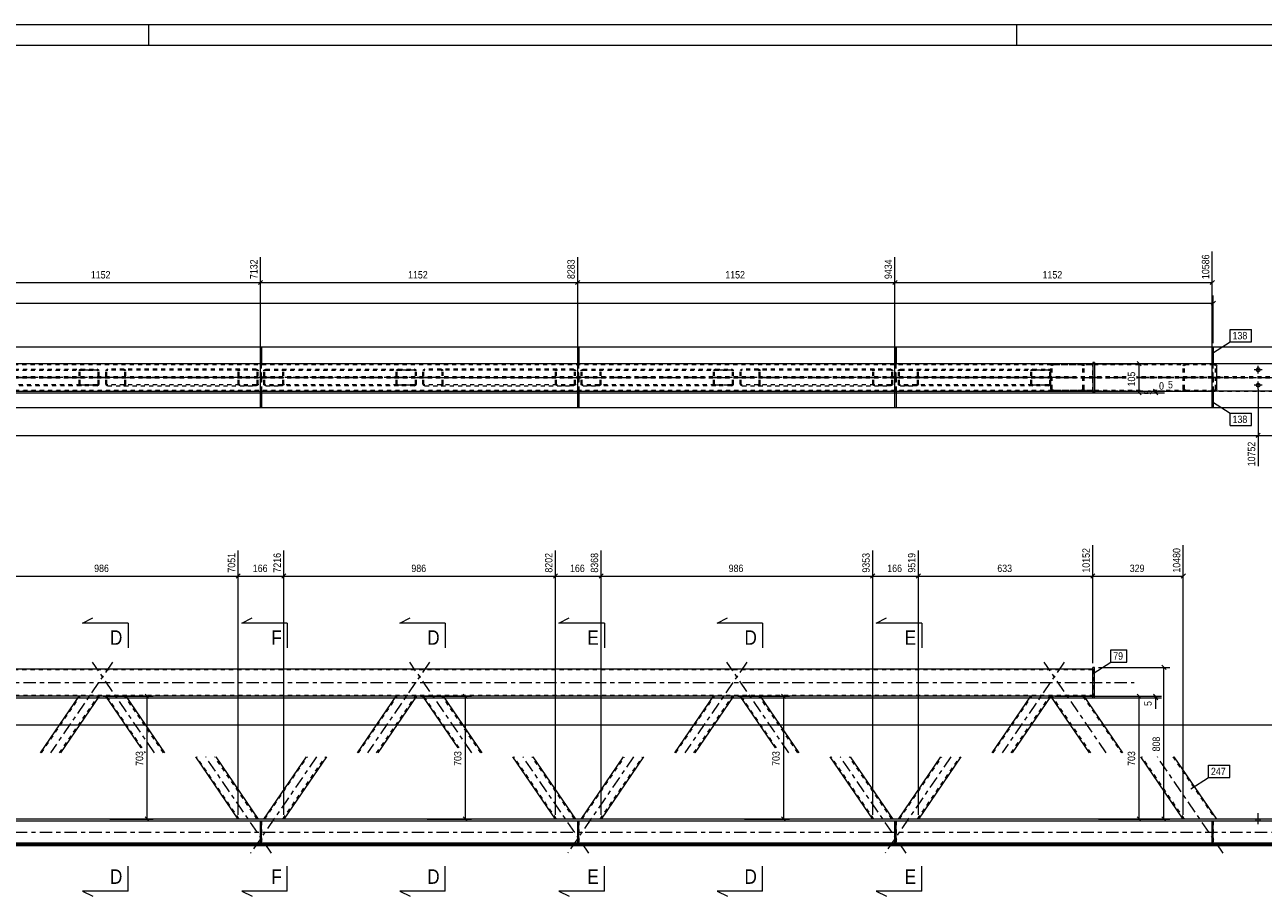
# Model space of a CAD drawing. Header units: millimetres. Extents: x 0 to 910, y 0 to 420.
# Tile 4 of 7: x 460 to 760, y 209 to 420. Entities that reach past the tile are written whole.
import ezdxf

# ---------------------------------------------------------------- set-up
doc = ezdxf.new("R2010")
doc.units = ezdxf.units.MM
for name, pattern in [('XKITLINE00', [0]), ('XKITLINE01', [4, 1, -1, 1, -1]), ('XKITLINE03', [6, 3, -1, 1, -1])]:
    doc.linetypes.add(name, pattern=pattern)
for name, color, linetype, lineweight in [('Arkusz rysunku', 3, 'Continuous', 0), ('Element', 2, 'Continuous', 0), ('Przekrój', 7, 'Continuous', 0), ('Wymiar', 4, 'Continuous', 0), ('Znak elementu', 2, 'Continuous', 0), ('Śruba', 3, 'Continuous', 0)]:
    doc.layers.add(name, color=color, linetype=linetype, lineweight=lineweight)
doc.styles.add('ARIAL', font='ARIAL.TTF')

msp = doc.modelspace()

# ---------------------------------------------------------------- linework, layer by layer
at = {"layer": 'Arkusz rysunku', "linetype": 'XKITLINE00', "lineweight": 0}
for p, q in [((910, 420), (0, 420)), ((490, 415), (490, 420)), ((700, 415), (700, 420)), ((905, 415), (5, 415))]:
    msp.add_line(p, q, dxfattribs=at)
at = {"layer": 'Element', "linetype": 'XKITLINE00', "lineweight": 0}
for p, q in [((773.22, 341.98), (51.09, 341.98)), ((773.22, 341.98), (51.09, 341.98)), ((517.04, 341.98), (517.04, 337.98)), ((517.04, 341.98), (517.31, 341.98)), ((517.31, 341.98), (517.31, 337.98)), ((593.8, 341.98), (593.8, 337.98)), ((593.8, 341.98), (594.06, 341.98)), ((594.06, 341.98), (594.06, 337.98)), ((670.55, 341.98), (670.55, 337.98)), ((670.55, 341.98), (670.82, 341.98)), ((670.82, 341.98), (670.82, 337.98)), ((747.31, 341.98), (747.31, 337.98)), ((747.31, 341.98), (747.57, 341.98)), ((747.57, 341.98), (747.57, 337.98)), ((718.41, 337.98), (85.68, 337.98)), ((718.81, 338.31), (718.41, 338.31)), ((718.41, 338.31), (718.41, 330.97)), ((718.81, 338.31), (718.81, 330.97)), ((747.73, 337.98), (718.81, 337.98)), ((773.22, 337.98), (747.73, 337.98)), ((747.73, 337.98), (747.98, 337.94)), ((748.33, 337.65), (748.38, 337.44)), ((748.38, 331.84), (748.38, 337.44)), ((85.68, 331.31), (718.41, 331.31)), ((517.04, 327.31), (517.04, 331.31)), ((517.31, 331.31), (517.31, 327.31)), ((593.8, 327.31), (593.8, 331.31)), ((594.06, 331.31), (594.06, 327.31)), ((670.55, 327.31), (670.55, 331.31)), ((670.82, 331.31), (670.82, 327.31)), ((718.81, 330.97), (718.41, 330.97)), ((718.81, 331.31), (730.5, 331.31)), ((733.02, 331.31), (747.73, 331.31)), ((747.31, 327.31), (747.31, 331.31)), ((747.57, 331.31), (747.57, 327.31)), ((747.98, 331.35), (747.73, 331.31)), ((773.22, 331.31), (747.73, 331.31)), ((748.38, 331.84), (748.33, 331.64)), ((773.22, 327.31), (96.02, 327.31)), ((773.22, 327.3), (96.02, 327.3)), ((517.31, 327.31), (517.04, 327.31)), ((594.06, 327.31), (593.8, 327.31)), ((670.82, 327.31), (670.55, 327.31)), ((747.57, 327.31), (747.31, 327.31)), ((85.68, 264.16), (718.41, 264.16)), ((718.81, 264.5), (718.41, 264.5)), ((718.41, 257.16), (718.41, 264.5)), ((718.81, 257.16), (718.81, 264.5)), ((708.25, 257.5), (95.69, 257.5)), ((463.8, 243.83), (473.15, 257.5)), ((477.99, 257.5), (468.64, 243.83)), ((488.15, 245.01), (479.61, 257.5)), ((484.45, 257.5), (493.81, 243.83)), ((540.55, 243.83), (549.9, 257.5)), ((554.75, 257.5), (545.4, 243.83)), ((564.9, 245.01), (556.36, 257.5)), ((561.21, 257.5), (570.56, 243.83)), ((617.3, 243.83), (626.66, 257.5)), ((631.5, 257.5), (622.15, 243.83)), ((641.66, 245.01), (633.11, 257.5)), ((637.96, 257.5), (647.31, 243.83)), ((694.06, 243.83), (703.41, 257.5)), ((708.26, 257.49), (698.91, 243.83)), ((717.61, 243.83), (708.25, 257.5)), ((716.33, 257.5), (708.25, 257.5)), ((718.41, 257.5), (716.33, 257.5)), ((716.33, 257.5), (716.33, 257.5)), ((725.68, 243.83), (716.33, 257.5)), ((718.41, 257.16), (718.81, 257.16)), ((511.65, 227.8), (501.37, 242.83)), ((506.22, 242.83), (516.5, 227.8)), ((517.86, 227.8), (528.14, 242.83)), ((532.99, 242.83), (522.7, 227.8)), ((588.41, 227.8), (578.12, 242.83)), ((582.97, 242.83), (593.25, 227.8)), ((594.61, 227.8), (604.89, 242.83)), ((609.74, 242.83), (599.46, 227.8)), ((665.16, 227.8), (654.88, 242.83)), ((659.73, 242.83), (670.01, 227.8)), ((671.37, 227.8), (681.65, 242.83)), ((686.5, 242.83), (676.21, 227.8)), ((740.3, 227.8), (730.02, 242.83)), ((748.38, 227.8), (738.1, 242.83)), ((773.22, 227.8), (53.56, 227.8)), ((747.73, 227.8), (740.95, 227.8)), ((773.22, 227.27), (51.09, 227.27)), ((517.04, 221.8), (517.04, 227.27)), ((517.31, 227.27), (517.04, 227.27)), ((517.31, 221.8), (517.31, 227.27)), ((593.8, 221.8), (593.8, 227.27)), ((594.06, 227.27), (593.8, 227.27)), ((594.06, 221.8), (594.06, 227.27)), ((670.55, 221.8), (670.55, 227.27)), ((670.82, 227.27), (670.55, 227.27)), ((670.82, 221.8), (670.82, 227.27)), ((747.31, 221.8), (747.31, 227.27)), ((747.57, 227.27), (747.31, 227.27)), ((747.57, 221.8), (747.57, 227.27)), ((773.22, 221.8), (41.62, 221.8)), ((517.04, 221.94), (440.55, 221.94)), ((517.04, 221.8), (517.31, 221.8)), ((593.8, 221.94), (517.31, 221.94)), ((593.8, 221.8), (594.06, 221.8)), ((670.55, 221.94), (594.06, 221.94)), ((670.55, 221.8), (670.82, 221.8)), ((747.31, 221.94), (670.82, 221.94)), ((747.31, 221.8), (747.57, 221.8)), ((773.22, 221.94), (747.57, 221.94)), ((41.62, 221.53), (773.22, 221.53)), ((41.62, 221.4), (773.22, 221.4)), ((773.22, 221.4), (41.62, 221.4))]:
    msp.add_line(p, q, dxfattribs=at)
at = {"layer": 'Element', "linetype": 'XKITLINE01', "lineweight": 0}
for p, q in [((41.62, 337.99), (773.22, 337.99)), ((773.22, 337.98), (41.62, 337.98)), ((747.73, 337.98), (53.56, 337.98)), ((718.41, 337.71), (85.68, 337.71)), ((441.59, 336.64), (473.63, 336.64)), ((445.46, 336.44), (477.51, 336.44)), ((473.18, 336.4), (473.15, 336.24)), ((473.15, 333.04), (473.15, 336.24)), ((473.29, 336.53), (473.18, 336.4)), ((473.45, 336.61), (473.29, 336.53)), ((473.39, 336.24), (473.41, 336.32)), ((473.39, 333.04), (473.39, 336.24)), ((473.41, 336.32), (473.46, 336.39)), ((473.63, 336.64), (473.45, 336.61)), ((473.46, 336.39), (473.54, 336.43)), ((473.54, 336.43), (473.63, 336.44)), ((473.63, 336.64), (477.51, 336.64)), ((477.51, 336.44), (473.63, 336.44)), ((477.7, 336.61), (477.51, 336.64)), ((477.51, 336.44), (477.6, 336.43)), ((477.6, 336.43), (477.68, 336.39)), ((477.68, 336.39), (477.73, 336.32)), ((477.85, 336.53), (477.7, 336.61)), ((477.73, 336.32), (477.75, 336.24)), ((477.75, 333.04), (477.75, 336.24)), ((477.96, 336.4), (477.85, 336.53)), ((477.99, 336.24), (477.96, 336.4)), ((477.99, 333.04), (477.99, 336.24)), ((479.64, 336.4), (479.61, 336.24)), ((479.61, 333.04), (479.61, 336.24)), ((479.75, 336.53), (479.64, 336.4)), ((479.9, 336.61), (479.75, 336.53)), ((479.85, 336.24), (479.87, 336.32)), ((479.85, 333.04), (479.85, 336.24)), ((479.87, 336.32), (479.92, 336.39)), ((480.09, 336.64), (479.9, 336.61)), ((479.92, 336.39), (480, 336.43)), ((480, 336.43), (480.09, 336.44)), ((516.01, 336.64), (480.09, 336.64)), ((516.01, 336.44), (480.09, 336.44)), ((484.15, 336.61), (483.97, 336.64)), ((483.97, 336.44), (484.06, 336.43)), ((484.06, 336.43), (484.14, 336.39)), ((484.14, 336.39), (484.19, 336.32)), ((484.31, 336.53), (484.15, 336.61)), ((484.19, 336.32), (484.21, 336.24)), ((484.21, 333.04), (484.21, 336.24)), ((484.42, 336.4), (484.31, 336.53)), ((484.45, 336.24), (484.42, 336.4)), ((484.45, 333.04), (484.45, 336.24)), ((511.65, 336.24), (511.69, 336.4)), ((511.65, 333.04), (511.65, 336.24)), ((511.69, 336.4), (511.79, 336.53)), ((511.79, 336.53), (511.95, 336.61)), ((511.91, 336.32), (511.89, 336.24)), ((511.89, 333.04), (511.89, 336.24)), ((511.97, 336.39), (511.91, 336.32)), ((511.95, 336.61), (512.14, 336.64)), ((512.04, 336.43), (511.97, 336.39)), ((512.14, 336.44), (512.04, 336.43)), ((516.01, 336.64), (516.2, 336.61)), ((516.11, 336.43), (516.01, 336.44)), ((516.19, 336.39), (516.11, 336.43)), ((516.24, 336.32), (516.19, 336.39)), ((516.2, 336.61), (516.36, 336.53)), ((516.26, 336.24), (516.24, 336.32)), ((516.26, 333.04), (516.26, 336.24)), ((516.36, 336.53), (516.46, 336.4)), ((516.46, 336.4), (516.5, 336.24)), ((516.5, 333.04), (516.5, 336.24)), ((517.04, 337.98), (517.04, 334.81)), ((517.31, 337.98), (517.04, 337.98)), ((517.04, 337.98), (517.31, 337.98)), ((517.31, 335.81), (517.04, 335.81)), ((517.31, 334.81), (517.31, 337.98)), ((517.86, 336.24), (517.89, 336.4)), ((517.86, 333.04), (517.86, 336.24)), ((517.89, 336.4), (518, 336.53)), ((518, 336.53), (518.15, 336.61)), ((518.12, 336.32), (518.1, 336.24)), ((518.1, 333.04), (518.1, 336.24)), ((518.17, 336.39), (518.12, 336.32)), ((518.15, 336.61), (518.34, 336.64)), ((518.25, 336.43), (518.17, 336.39)), ((518.34, 336.44), (518.25, 336.43)), ((518.34, 336.64), (550.39, 336.64)), ((518.34, 336.64), (522.22, 336.64)), ((518.34, 336.44), (522.22, 336.44)), ((522.22, 336.64), (522.4, 336.61)), ((522.22, 336.44), (554.26, 336.44)), ((522.31, 336.43), (522.22, 336.44)), ((522.39, 336.39), (522.31, 336.43)), ((522.44, 336.32), (522.39, 336.39)), ((522.4, 336.61), (522.56, 336.53)), ((522.46, 336.24), (522.44, 336.32)), ((522.46, 333.04), (522.46, 336.24)), ((522.56, 336.53), (522.67, 336.4)), ((522.67, 336.4), (522.7, 336.24)), ((522.7, 333.04), (522.7, 336.24)), ((549.94, 336.4), (549.9, 336.24)), ((549.9, 333.04), (549.9, 336.24)), ((550.04, 336.53), (549.94, 336.4)), ((550.2, 336.61), (550.04, 336.53)), ((550.14, 336.24), (550.16, 336.32)), ((550.14, 333.04), (550.14, 336.24)), ((550.16, 336.32), (550.22, 336.39)), ((550.39, 336.64), (550.2, 336.61)), ((550.22, 336.39), (550.29, 336.43)), ((550.29, 336.43), (550.39, 336.44)), ((550.39, 336.64), (554.26, 336.64)), ((554.26, 336.44), (550.39, 336.44)), ((554.45, 336.61), (554.26, 336.64)), ((554.26, 336.44), (554.36, 336.43)), ((554.36, 336.43), (554.44, 336.39)), ((554.44, 336.39), (554.49, 336.32)), ((554.61, 336.53), (554.45, 336.61)), ((554.49, 336.32), (554.51, 336.24)), ((554.51, 333.04), (554.51, 336.24)), ((554.71, 336.4), (554.61, 336.53)), ((554.75, 336.24), (554.71, 336.4)), ((554.75, 333.04), (554.75, 336.24)), ((556.4, 336.4), (556.36, 336.24)), ((556.36, 333.04), (556.36, 336.24)), ((556.5, 336.53), (556.4, 336.4)), ((556.66, 336.61), (556.5, 336.53)), ((556.6, 336.24), (556.62, 336.32)), ((556.6, 333.04), (556.6, 336.24)), ((556.62, 336.32), (556.67, 336.39)), ((556.84, 336.64), (556.66, 336.61)), ((556.67, 336.39), (556.75, 336.43)), ((556.75, 336.43), (556.84, 336.44)), ((592.77, 336.64), (556.84, 336.64)), ((592.77, 336.44), (556.84, 336.44)), ((560.91, 336.61), (560.72, 336.64)), ((560.72, 336.44), (560.82, 336.43)), ((560.82, 336.43), (560.89, 336.39)), ((560.89, 336.39), (560.95, 336.32)), ((561.07, 336.53), (560.91, 336.61)), ((560.95, 336.32), (560.96, 336.24)), ((560.96, 333.04), (560.96, 336.24)), ((561.17, 336.4), (561.07, 336.53)), ((561.21, 336.24), (561.17, 336.4)), ((561.21, 333.04), (561.21, 336.24)), ((588.41, 336.24), (588.44, 336.4)), ((588.41, 333.04), (588.41, 336.24)), ((588.44, 336.4), (588.55, 336.53)), ((588.55, 336.53), (588.71, 336.61)), ((588.67, 336.32), (588.65, 336.24)), ((588.65, 333.04), (588.65, 336.24)), ((588.72, 336.39), (588.67, 336.32)), ((588.71, 336.61), (588.89, 336.64)), ((588.8, 336.43), (588.72, 336.39)), ((588.89, 336.44), (588.8, 336.43)), ((592.77, 336.64), (592.95, 336.61)), ((592.86, 336.43), (592.77, 336.44)), ((592.94, 336.39), (592.86, 336.43)), ((592.99, 336.32), (592.94, 336.39)), ((592.95, 336.61), (593.11, 336.53)), ((593.01, 336.24), (592.99, 336.32)), ((593.01, 333.04), (593.01, 336.24)), ((593.11, 336.53), (593.22, 336.4)), ((593.22, 336.4), (593.25, 336.24)), ((593.25, 333.04), (593.25, 336.24)), ((593.8, 337.98), (593.8, 334.81)), ((594.06, 337.98), (593.8, 337.98)), ((593.8, 337.98), (594.06, 337.98)), ((594.06, 335.81), (593.8, 335.81)), ((594.06, 334.81), (594.06, 337.98)), ((594.61, 336.24), (594.65, 336.4)), ((594.61, 333.04), (594.61, 336.24)), ((594.65, 336.4), (594.75, 336.53)), ((594.75, 336.53), (594.91, 336.61)), ((594.87, 336.32), (594.85, 336.24)), ((594.85, 333.04), (594.85, 336.24)), ((594.92, 336.39), (594.87, 336.32)), ((594.91, 336.61), (595.1, 336.64)), ((595, 336.43), (594.92, 336.39)), ((595.1, 336.44), (595, 336.43)), ((595.1, 336.64), (627.14, 336.64)), ((595.1, 336.64), (598.97, 336.64)), ((595.1, 336.44), (598.97, 336.44)), ((598.97, 336.64), (599.16, 336.61)), ((598.97, 336.44), (631.02, 336.44)), ((599.07, 336.43), (598.97, 336.44)), ((599.14, 336.39), (599.07, 336.43)), ((599.2, 336.32), (599.14, 336.39)), ((599.16, 336.61), (599.32, 336.53)), ((599.22, 336.24), (599.2, 336.32)), ((599.22, 333.04), (599.22, 336.24)), ((599.32, 336.53), (599.42, 336.4)), ((599.42, 336.4), (599.46, 336.24)), ((599.46, 333.04), (599.46, 336.24)), ((626.69, 336.4), (626.66, 336.24)), ((626.66, 333.04), (626.66, 336.24)), ((626.8, 336.53), (626.69, 336.4)), ((626.96, 336.61), (626.8, 336.53)), ((626.9, 336.24), (626.92, 336.32)), ((626.9, 333.04), (626.9, 336.24)), ((626.92, 336.32), (626.97, 336.39)), ((627.14, 336.64), (626.96, 336.61)), ((626.97, 336.39), (627.05, 336.43)), ((627.05, 336.43), (627.14, 336.44)), ((627.14, 336.64), (631.02, 336.64)), ((631.02, 336.44), (627.14, 336.44)), ((631.21, 336.61), (631.02, 336.64)), ((631.02, 336.44), (631.11, 336.43)), ((631.11, 336.43), (631.19, 336.39)), ((631.19, 336.39), (631.24, 336.32)), ((631.36, 336.53), (631.21, 336.61)), ((631.24, 336.32), (631.26, 336.24)), ((631.26, 333.04), (631.26, 336.24)), ((631.47, 336.4), (631.36, 336.53)), ((631.5, 336.24), (631.47, 336.4)), ((631.5, 333.04), (631.5, 336.24)), ((633.15, 336.4), (633.11, 336.24)), ((633.11, 333.04), (633.11, 336.24)), ((633.26, 336.53), (633.15, 336.4)), ((633.41, 336.61), (633.26, 336.53)), ((633.36, 336.24), (633.38, 336.32)), ((633.36, 333.04), (633.36, 336.24)), ((633.38, 336.32), (633.43, 336.39)), ((633.6, 336.64), (633.41, 336.61)), ((633.43, 336.39), (633.51, 336.43)), ((633.51, 336.43), (633.6, 336.44)), ((669.52, 336.64), (633.6, 336.64)), ((669.52, 336.44), (633.6, 336.44)), ((637.66, 336.61), (637.48, 336.64)), ((637.48, 336.44), (637.57, 336.43)), ((637.57, 336.43), (637.65, 336.39)), ((637.65, 336.39), (637.7, 336.32)), ((637.82, 336.53), (637.66, 336.61)), ((637.7, 336.32), (637.72, 336.24)), ((637.72, 333.04), (637.72, 336.24)), ((637.92, 336.4), (637.82, 336.53)), ((637.96, 336.24), (637.92, 336.4)), ((637.96, 333.04), (637.96, 336.24)), ((665.16, 336.24), (665.2, 336.4)), ((665.16, 333.04), (665.16, 336.24)), ((665.2, 336.4), (665.3, 336.53)), ((665.3, 336.53), (665.46, 336.61)), ((665.42, 336.32), (665.4, 336.24)), ((665.4, 333.04), (665.4, 336.24)), ((665.48, 336.39), (665.42, 336.32)), ((665.46, 336.61), (665.65, 336.64)), ((665.55, 336.43), (665.48, 336.39)), ((665.65, 336.44), (665.55, 336.43)), ((669.52, 336.64), (669.71, 336.61)), ((669.62, 336.43), (669.52, 336.44)), ((669.7, 336.39), (669.62, 336.43)), ((669.75, 336.32), (669.7, 336.39)), ((669.71, 336.61), (669.87, 336.53)), ((669.77, 336.24), (669.75, 336.32)), ((669.77, 333.04), (669.77, 336.24)), ((669.87, 336.53), (669.97, 336.4)), ((669.97, 336.4), (670.01, 336.24)), ((670.01, 333.04), (670.01, 336.24)), ((670.55, 337.98), (670.55, 334.81)), ((670.82, 337.98), (670.55, 337.98)), ((670.55, 337.98), (670.82, 337.98)), ((670.82, 335.81), (670.55, 335.81)), ((670.82, 334.81), (670.82, 337.98)), ((671.37, 336.24), (671.4, 336.4)), ((671.37, 333.04), (671.37, 336.24)), ((671.4, 336.4), (671.51, 336.53)), ((671.51, 336.53), (671.66, 336.61)), ((671.63, 336.32), (671.61, 336.24)), ((671.61, 333.04), (671.61, 336.24)), ((671.68, 336.39), (671.63, 336.32)), ((671.66, 336.61), (671.85, 336.64)), ((671.76, 336.43), (671.68, 336.39)), ((671.85, 336.44), (671.76, 336.43)), ((671.85, 336.64), (703.9, 336.64)), ((671.85, 336.64), (675.73, 336.64)), ((671.85, 336.44), (675.73, 336.44)), ((675.73, 336.64), (675.91, 336.61)), ((675.73, 336.44), (707.77, 336.44)), ((675.82, 336.43), (675.73, 336.44)), ((675.9, 336.39), (675.82, 336.43)), ((675.95, 336.32), (675.9, 336.39)), ((675.91, 336.61), (676.07, 336.53)), ((675.97, 336.24), (675.95, 336.32)), ((675.97, 333.04), (675.97, 336.24)), ((676.07, 336.53), (676.18, 336.4)), ((676.18, 336.4), (676.21, 336.24)), ((676.21, 333.04), (676.21, 336.24)), ((703.45, 336.4), (703.41, 336.24)), ((703.41, 333.04), (703.41, 336.24)), ((703.55, 336.53), (703.45, 336.4)), ((703.71, 336.61), (703.55, 336.53)), ((703.65, 336.24), (703.67, 336.32)), ((703.65, 333.04), (703.65, 336.24)), ((703.67, 336.32), (703.73, 336.39)), ((703.9, 336.64), (703.71, 336.61)), ((703.73, 336.39), (703.8, 336.43)), ((703.8, 336.43), (703.9, 336.44)), ((703.9, 336.64), (707.77, 336.64)), ((707.77, 336.44), (703.9, 336.44)), ((707.96, 336.61), (707.77, 336.64)), ((707.77, 336.44), (707.87, 336.43)), ((707.87, 336.43), (707.95, 336.39)), ((707.95, 336.39), (708, 336.32)), ((708.12, 336.53), (707.96, 336.61)), ((708, 336.32), (708.02, 336.24)), ((708.02, 333.04), (708.02, 336.24)), ((708.22, 336.4), (708.12, 336.53)), ((708.26, 336.24), (708.22, 336.4)), ((708.3, 337.63), (708.25, 337.44)), ((708.25, 331.84), (708.25, 337.44)), ((708.26, 333.04), (708.26, 336.24)), ((708.3, 337.65), (708.3, 337.63)), ((708.58, 337.44), (708.6, 337.55)), ((708.58, 331.84), (708.58, 337.44)), ((708.6, 337.55), (708.67, 337.63)), ((708.9, 337.98), (708.65, 337.94)), ((708.67, 337.63), (708.78, 337.69)), ((708.78, 337.69), (708.9, 337.71)), ((718.81, 337.98), (708.9, 337.98)), ((747.73, 337.71), (708.9, 337.71)), ((715.93, 337.94), (715.69, 337.98)), ((715.69, 337.71), (715.81, 337.69)), ((715.81, 337.69), (715.91, 337.63)), ((715.91, 337.63), (715.98, 337.55)), ((715.98, 337.55), (716.01, 337.44)), ((716.01, 331.84), (716.01, 337.44)), ((716.29, 337.63), (716.28, 337.65)), ((716.33, 337.44), (716.29, 337.63)), ((716.33, 331.84), (716.33, 337.44)), ((718.41, 331.31), (718.41, 337.98)), ((740.3, 337.44), (740.35, 337.65)), ((740.3, 331.84), (740.3, 337.44)), ((740.65, 337.55), (740.62, 337.44)), ((740.62, 331.84), (740.62, 337.44)), ((740.72, 337.63), (740.65, 337.55)), ((740.7, 337.94), (740.95, 337.98)), ((740.82, 337.69), (740.72, 337.63)), ((740.95, 337.71), (740.82, 337.69)), ((747.31, 337.98), (747.31, 334.81)), ((747.57, 337.98), (747.31, 337.98)), ((747.31, 337.98), (747.57, 337.98)), ((747.57, 335.81), (747.31, 335.81)), ((747.57, 334.81), (747.57, 337.98)), ((747.86, 337.69), (747.73, 337.71)), ((747.96, 337.63), (747.86, 337.69)), ((748.03, 337.55), (747.96, 337.63)), ((748.06, 337.44), (748.03, 337.55)), ((748.06, 331.84), (748.06, 337.44)), ((726.5, 334.81), (41.62, 334.81)), ((726.5, 334.48), (41.62, 334.48)), ((473.63, 332.64), (441.59, 332.64)), ((477.51, 332.84), (445.46, 332.84)), ((473.15, 333.04), (473.18, 332.89)), ((473.18, 332.89), (473.29, 332.76)), ((473.29, 332.76), (473.45, 332.68)), ((473.41, 332.97), (473.39, 333.04)), ((473.46, 332.9), (473.41, 332.97)), ((473.45, 332.68), (473.63, 332.64)), ((473.54, 332.86), (473.46, 332.9)), ((473.63, 332.84), (473.54, 332.86)), ((473.63, 332.84), (477.51, 332.84)), ((477.51, 332.64), (473.63, 332.64)), ((477.6, 332.86), (477.51, 332.84)), ((477.51, 332.64), (477.7, 332.68)), ((477.68, 332.9), (477.6, 332.86)), ((477.73, 332.97), (477.68, 332.9)), ((477.7, 332.68), (477.85, 332.76)), ((477.75, 333.04), (477.73, 332.97)), ((477.85, 332.76), (477.96, 332.89)), ((477.96, 332.89), (477.99, 333.04)), ((479.61, 333.04), (479.64, 332.89)), ((479.64, 332.89), (479.75, 332.76)), ((479.75, 332.76), (479.9, 332.68)), ((479.87, 332.97), (479.85, 333.04)), ((479.92, 332.9), (479.87, 332.97)), ((479.9, 332.68), (480.09, 332.64)), ((480, 332.86), (479.92, 332.9)), ((480.09, 332.84), (480, 332.86)), ((516.01, 332.84), (480.09, 332.84)), ((480.09, 332.64), (516.01, 332.64)), ((484.06, 332.86), (483.97, 332.84)), ((483.97, 332.64), (484.15, 332.68)), ((484.14, 332.9), (484.06, 332.86)), ((484.19, 332.97), (484.14, 332.9)), ((484.15, 332.68), (484.31, 332.76)), ((484.21, 333.04), (484.19, 332.97)), ((484.31, 332.76), (484.42, 332.89)), ((484.42, 332.89), (484.45, 333.04)), ((511.69, 332.89), (511.65, 333.04)), ((511.79, 332.76), (511.69, 332.89)), ((511.95, 332.68), (511.79, 332.76)), ((511.89, 333.04), (511.91, 332.97)), ((511.91, 332.97), (511.97, 332.9)), ((512.14, 332.64), (511.95, 332.68)), ((511.97, 332.9), (512.04, 332.86)), ((512.04, 332.86), (512.14, 332.84)), ((516.01, 332.64), (512.14, 332.64)), ((516.01, 332.84), (516.11, 332.86)), ((516.2, 332.68), (516.01, 332.64)), ((516.11, 332.86), (516.19, 332.9)), ((516.19, 332.9), (516.24, 332.97)), ((516.36, 332.76), (516.2, 332.68)), ((516.24, 332.97), (516.26, 333.04)), ((516.46, 332.89), (516.36, 332.76)), ((516.5, 333.04), (516.46, 332.89)), ((517.04, 334.81), (517.31, 334.81)), ((517.31, 334.48), (517.04, 334.48)), ((517.04, 334.48), (517.04, 331.31)), ((517.31, 333.48), (517.04, 333.48)), ((517.31, 334.48), (517.31, 331.31)), ((517.89, 332.89), (517.86, 333.04)), ((518, 332.76), (517.89, 332.89)), ((518.15, 332.67), (518, 332.76)), ((518.1, 333.04), (518.12, 332.97)), ((518.12, 332.97), (518.17, 332.9)), ((518.34, 332.64), (518.15, 332.67)), ((518.17, 332.9), (518.25, 332.86)), ((518.25, 332.86), (518.34, 332.84)), ((522.22, 332.84), (518.34, 332.84)), ((550.39, 332.64), (518.34, 332.64)), ((518.34, 332.64), (522.22, 332.64)), ((522.22, 332.84), (522.31, 332.86)), ((554.26, 332.84), (522.22, 332.84)), ((522.4, 332.67), (522.22, 332.64)), ((522.31, 332.86), (522.39, 332.9)), ((522.39, 332.9), (522.44, 332.97)), ((522.56, 332.76), (522.4, 332.67)), ((522.44, 332.97), (522.46, 333.04)), ((522.67, 332.89), (522.56, 332.76)), ((522.7, 333.04), (522.67, 332.89)), ((549.9, 333.04), (549.94, 332.89)), ((549.94, 332.89), (550.04, 332.76)), ((550.04, 332.76), (550.2, 332.68)), ((550.16, 332.97), (550.14, 333.04)), ((550.22, 332.9), (550.16, 332.97)), ((550.2, 332.68), (550.39, 332.64)), ((550.29, 332.86), (550.22, 332.9)), ((550.39, 332.84), (550.29, 332.86)), ((550.39, 332.84), (554.26, 332.84)), ((554.26, 332.64), (550.39, 332.64)), ((554.36, 332.86), (554.26, 332.84)), ((554.26, 332.64), (554.45, 332.68)), ((554.44, 332.9), (554.36, 332.86)), ((554.49, 332.97), (554.44, 332.9)), ((554.45, 332.68), (554.61, 332.76)), ((554.51, 333.04), (554.49, 332.97)), ((554.61, 332.76), (554.71, 332.89)), ((554.71, 332.89), (554.75, 333.04)), ((556.36, 333.04), (556.4, 332.89)), ((556.4, 332.89), (556.5, 332.76)), ((556.5, 332.76), (556.66, 332.68)), ((556.62, 332.97), (556.6, 333.04)), ((556.67, 332.9), (556.62, 332.97)), ((556.66, 332.68), (556.84, 332.64)), ((556.75, 332.86), (556.67, 332.9)), ((556.84, 332.84), (556.75, 332.86)), ((592.77, 332.84), (556.84, 332.84)), ((556.84, 332.64), (592.77, 332.64)), ((560.82, 332.86), (560.72, 332.84)), ((560.72, 332.64), (560.91, 332.68)), ((560.89, 332.9), (560.82, 332.86)), ((560.95, 332.97), (560.89, 332.9)), ((560.91, 332.68), (561.07, 332.76)), ((560.96, 333.04), (560.95, 332.97)), ((561.07, 332.76), (561.17, 332.89)), ((561.17, 332.89), (561.21, 333.04)), ((588.44, 332.89), (588.41, 333.04)), ((588.55, 332.76), (588.44, 332.89)), ((588.71, 332.68), (588.55, 332.76)), ((588.65, 333.04), (588.67, 332.97)), ((588.67, 332.97), (588.72, 332.9)), ((588.89, 332.64), (588.71, 332.68)), ((588.72, 332.9), (588.8, 332.86)), ((588.8, 332.86), (588.89, 332.84)), ((592.77, 332.64), (588.89, 332.64)), ((592.77, 332.84), (592.86, 332.86)), ((592.95, 332.68), (592.77, 332.64)), ((592.86, 332.86), (592.94, 332.9)), ((592.94, 332.9), (592.99, 332.97)), ((593.11, 332.76), (592.95, 332.68)), ((592.99, 332.97), (593.01, 333.04)), ((593.22, 332.89), (593.11, 332.76)), ((593.25, 333.04), (593.22, 332.89)), ((593.8, 334.81), (594.06, 334.81)), ((594.06, 334.48), (593.8, 334.48)), ((593.8, 334.48), (593.8, 331.31)), ((594.06, 333.48), (593.8, 333.48)), ((594.06, 334.48), (594.06, 331.31)), ((594.65, 332.89), (594.61, 333.04)), ((594.75, 332.76), (594.65, 332.89)), ((594.91, 332.67), (594.75, 332.76)), ((594.85, 333.04), (594.87, 332.97)), ((594.87, 332.97), (594.92, 332.9)), ((595.1, 332.64), (594.91, 332.67)), ((594.92, 332.9), (595, 332.86)), ((595, 332.86), (595.1, 332.84)), ((598.97, 332.84), (595.1, 332.84)), ((627.14, 332.64), (595.1, 332.64)), ((595.1, 332.64), (598.97, 332.64)), ((598.97, 332.84), (599.07, 332.86)), ((631.02, 332.84), (598.97, 332.84)), ((599.16, 332.67), (598.97, 332.64)), ((599.07, 332.86), (599.14, 332.9)), ((599.14, 332.9), (599.2, 332.97)), ((599.32, 332.76), (599.16, 332.67)), ((599.2, 332.97), (599.22, 333.04)), ((599.42, 332.89), (599.32, 332.76)), ((599.46, 333.04), (599.42, 332.89)), ((626.66, 333.04), (626.69, 332.89)), ((626.69, 332.89), (626.8, 332.76)), ((626.8, 332.76), (626.96, 332.68)), ((626.92, 332.97), (626.9, 333.04)), ((626.97, 332.9), (626.92, 332.97)), ((626.96, 332.68), (627.14, 332.64)), ((627.05, 332.86), (626.97, 332.9)), ((627.14, 332.84), (627.05, 332.86)), ((627.14, 332.84), (631.02, 332.84)), ((631.02, 332.64), (627.14, 332.64)), ((631.11, 332.86), (631.02, 332.84)), ((631.02, 332.64), (631.21, 332.68)), ((631.19, 332.9), (631.11, 332.86)), ((631.24, 332.97), (631.19, 332.9)), ((631.21, 332.68), (631.36, 332.76)), ((631.26, 333.04), (631.24, 332.97)), ((631.36, 332.76), (631.47, 332.89)), ((631.47, 332.89), (631.5, 333.04)), ((633.11, 333.04), (633.15, 332.89)), ((633.15, 332.89), (633.26, 332.76)), ((633.26, 332.76), (633.41, 332.68)), ((633.38, 332.97), (633.36, 333.04)), ((633.43, 332.9), (633.38, 332.97)), ((633.41, 332.68), (633.6, 332.64)), ((633.51, 332.86), (633.43, 332.9)), ((633.6, 332.84), (633.51, 332.86)), ((669.52, 332.84), (633.6, 332.84)), ((633.6, 332.64), (669.52, 332.64)), ((637.57, 332.86), (637.48, 332.84)), ((637.48, 332.64), (637.66, 332.68)), ((637.65, 332.9), (637.57, 332.86)), ((637.7, 332.97), (637.65, 332.9)), ((637.66, 332.68), (637.82, 332.76)), ((637.72, 333.04), (637.7, 332.97)), ((637.82, 332.76), (637.92, 332.89)), ((637.92, 332.89), (637.96, 333.04)), ((665.2, 332.89), (665.16, 333.04)), ((665.3, 332.76), (665.2, 332.89)), ((665.46, 332.68), (665.3, 332.76)), ((665.4, 333.04), (665.42, 332.97)), ((665.42, 332.97), (665.48, 332.9)), ((665.65, 332.64), (665.46, 332.68)), ((665.48, 332.9), (665.55, 332.86)), ((665.55, 332.86), (665.65, 332.84)), ((669.52, 332.64), (665.65, 332.64)), ((669.52, 332.84), (669.62, 332.86)), ((669.71, 332.68), (669.52, 332.64)), ((669.62, 332.86), (669.7, 332.9)), ((669.7, 332.9), (669.75, 332.97)), ((669.87, 332.76), (669.71, 332.68)), ((669.75, 332.97), (669.77, 333.04)), ((669.97, 332.89), (669.87, 332.76)), ((670.01, 333.04), (669.97, 332.89)), ((670.55, 334.81), (670.82, 334.81)), ((670.82, 334.48), (670.55, 334.48)), ((670.55, 334.48), (670.55, 331.31)), ((670.82, 333.48), (670.55, 333.48)), ((670.82, 334.48), (670.82, 331.31)), ((671.4, 332.89), (671.37, 333.04)), ((671.51, 332.76), (671.4, 332.89)), ((671.66, 332.67), (671.51, 332.76)), ((671.61, 333.04), (671.63, 332.97)), ((671.63, 332.97), (671.68, 332.9)), ((671.85, 332.64), (671.66, 332.67)), ((671.68, 332.9), (671.76, 332.86)), ((671.76, 332.86), (671.85, 332.84)), ((675.73, 332.84), (671.85, 332.84)), ((703.9, 332.64), (671.85, 332.64)), ((671.85, 332.64), (675.73, 332.64)), ((675.73, 332.84), (675.82, 332.86)), ((707.77, 332.84), (675.73, 332.84)), ((675.91, 332.67), (675.73, 332.64)), ((675.82, 332.86), (675.9, 332.9)), ((675.9, 332.9), (675.95, 332.97)), ((676.07, 332.76), (675.91, 332.67)), ((675.95, 332.97), (675.97, 333.04)), ((676.18, 332.89), (676.07, 332.76)), ((676.21, 333.04), (676.18, 332.89)), ((703.41, 333.04), (703.45, 332.89)), ((703.45, 332.89), (703.55, 332.76)), ((703.55, 332.76), (703.71, 332.68)), ((703.67, 332.97), (703.65, 333.04)), ((703.73, 332.9), (703.67, 332.97)), ((703.71, 332.68), (703.9, 332.64)), ((703.8, 332.86), (703.73, 332.9)), ((703.9, 332.84), (703.8, 332.86)), ((703.9, 332.84), (707.77, 332.84)), ((707.77, 332.64), (703.9, 332.64)), ((707.87, 332.86), (707.77, 332.84)), ((707.77, 332.64), (707.96, 332.68)), ((707.95, 332.9), (707.87, 332.86)), ((708, 332.97), (707.95, 332.9)), ((707.96, 332.68), (708.12, 332.76)), ((708.02, 333.04), (708, 332.97)), ((708.12, 332.76), (708.22, 332.89)), ((708.22, 332.89), (708.26, 333.04)), ((773.22, 334.81), (729.02, 334.81)), ((773.22, 334.48), (729.02, 334.48)), ((747.31, 334.81), (747.57, 334.81)), ((747.57, 334.48), (747.31, 334.48)), ((747.31, 334.48), (747.31, 331.31)), ((747.57, 333.48), (747.31, 333.48)), ((747.57, 334.48), (747.57, 331.31)), ((41.62, 331.31), (730.5, 331.31)), ((730.5, 331.3), (41.62, 331.3)), ((730.5, 331.31), (53.56, 331.31)), ((85.68, 331.58), (718.41, 331.58)), ((517.31, 331.31), (517.04, 331.31)), ((517.04, 331.31), (517.31, 331.31)), ((517.31, 331.31), (517.31, 331.84)), ((594.06, 331.31), (593.8, 331.31)), ((593.8, 331.31), (594.06, 331.31)), ((594.06, 331.31), (594.06, 331.84)), ((670.82, 331.31), (670.55, 331.31)), ((670.55, 331.31), (670.82, 331.31)), ((670.82, 331.31), (670.82, 331.84)), ((708.25, 331.84), (708.28, 331.74)), ((708.28, 331.74), (708.3, 331.64)), ((708.6, 331.74), (708.58, 331.84)), ((708.67, 331.66), (708.6, 331.74)), ((708.65, 331.35), (708.9, 331.31)), ((708.78, 331.6), (708.67, 331.66)), ((708.9, 331.58), (708.78, 331.6)), ((708.9, 331.58), (730.5, 331.58)), ((718.81, 331.31), (708.9, 331.31)), ((715.81, 331.6), (715.69, 331.58)), ((715.69, 331.31), (715.93, 331.35)), ((715.91, 331.66), (715.81, 331.6)), ((715.98, 331.74), (715.91, 331.66)), ((716.01, 331.84), (715.98, 331.74)), ((716.28, 331.64), (716.31, 331.74)), ((716.31, 331.74), (716.33, 331.84)), ((733.02, 331.58), (734.08, 331.58)), ((733.02, 331.31), (773.22, 331.31)), ((747.73, 331.31), (733.02, 331.31)), ((773.22, 331.3), (733.02, 331.3)), ((736.14, 331.58), (740.95, 331.58)), ((740.35, 331.64), (740.3, 331.84)), ((740.62, 331.84), (740.65, 331.74)), ((740.65, 331.74), (740.72, 331.66)), ((740.95, 331.31), (740.7, 331.35)), ((740.72, 331.66), (740.75, 331.64)), ((740.75, 331.64), (740.82, 331.6)), ((740.82, 331.6), (740.95, 331.58)), ((740.95, 331.58), (747.73, 331.58)), ((747.73, 331.31), (740.95, 331.31)), ((747.57, 331.31), (747.31, 331.31)), ((747.31, 331.31), (747.57, 331.31)), ((747.57, 331.31), (747.57, 331.47)), ((747.73, 331.58), (747.86, 331.6)), ((747.86, 331.6), (747.96, 331.66)), ((747.96, 331.66), (748.03, 331.74)), ((748.03, 331.74), (748.06, 331.84)), ((718.41, 263.9), (85.68, 263.9)), ((718.41, 264.16), (718.41, 257.5)), ((85.68, 257.76), (718.41, 257.76)), ((464.04, 243.83), (473.39, 257.5)), ((468.4, 243.83), (477.75, 257.5)), ((477.99, 257.5), (473.15, 257.5)), ((484.45, 257.5), (479.61, 257.5)), ((488.39, 245.01), (479.85, 257.5)), ((493.56, 243.83), (484.21, 257.5)), ((540.79, 243.83), (550.14, 257.5)), ((545.15, 243.83), (554.51, 257.5)), ((554.75, 257.5), (549.9, 257.5)), ((561.21, 257.5), (556.36, 257.5)), ((565.15, 245.01), (556.6, 257.5)), ((570.32, 243.83), (560.96, 257.5)), ((617.55, 243.83), (626.9, 257.5)), ((621.91, 243.83), (631.26, 257.5)), ((631.5, 257.5), (626.66, 257.5)), ((637.96, 257.5), (633.11, 257.5)), ((641.9, 245.01), (633.36, 257.5)), ((647.07, 243.83), (637.72, 257.5)), ((694.3, 243.83), (703.65, 257.5)), ((698.66, 243.83), (708.02, 257.5)), ((708.26, 257.5), (703.41, 257.5)), ((716.33, 257.5), (708.25, 257.5)), ((708.25, 257.5), (708.3, 257.5)), ((708.26, 257.5), (708.26, 257.49)), ((708.44, 257.5), (708.3, 257.5)), ((708.65, 257.5), (708.44, 257.5)), ((717.93, 243.83), (708.58, 257.5)), ((715.69, 257.5), (715.69, 257.5)), ((715.69, 257.5), (715.69, 257.5)), ((716.01, 257.5), (716.01, 257.5)), ((716.01, 257.5), (725.36, 243.83)), ((716.33, 257.5), (716.33, 257.5)), ((489.2, 243.83), (489.02, 244.1)), ((511.89, 227.8), (501.61, 242.83)), ((516.26, 227.8), (505.97, 242.83)), ((518.1, 227.8), (528.38, 242.83)), ((522.46, 227.8), (532.74, 242.83)), ((588.65, 227.8), (578.37, 242.83)), ((593.01, 227.8), (582.73, 242.83)), ((594.85, 227.8), (605.14, 242.83)), ((599.22, 227.8), (609.5, 242.83)), ((665.4, 227.8), (655.12, 242.83)), ((669.77, 227.8), (659.48, 242.83)), ((671.61, 227.8), (681.89, 242.83)), ((675.97, 227.8), (686.25, 242.83)), ((740.62, 227.8), (730.34, 242.83)), ((737.77, 242.83), (748.06, 227.8)), ((516.5, 227.8), (511.65, 227.8)), ((522.7, 227.8), (517.86, 227.8)), ((593.25, 227.8), (588.41, 227.8)), ((599.46, 227.8), (594.61, 227.8)), ((670.01, 227.8), (665.16, 227.8)), ((676.21, 227.8), (671.37, 227.8)), ((740.3, 227.8), (740.3, 227.8)), ((740.95, 227.8), (740.3, 227.8)), ((747.73, 227.8), (747.73, 227.8)), ((747.73, 227.8), (747.73, 227.8)), ((748.38, 227.8), (747.73, 227.8)), ((748.38, 227.8), (748.38, 227.8)), ((517.04, 221.67), (517.04, 227.27)), ((517.04, 227.27), (517.31, 227.27)), ((517.31, 226.27), (517.04, 226.27)), ((517.04, 226.27), (517.04, 221.67)), ((517.04, 226.27), (517.31, 226.27)), ((517.31, 227.27), (517.31, 221.67)), ((517.31, 221.67), (517.31, 226.27)), ((593.8, 221.67), (593.8, 227.27)), ((593.8, 227.27), (594.06, 227.27)), ((594.06, 226.27), (593.8, 226.27)), ((593.8, 226.27), (593.8, 221.67)), ((593.8, 226.27), (594.06, 226.27)), ((594.06, 227.27), (594.06, 221.67)), ((594.06, 221.67), (594.06, 226.27)), ((670.55, 221.67), (670.55, 227.27)), ((670.55, 227.27), (670.82, 227.27)), ((670.82, 226.27), (670.55, 226.27)), ((670.55, 226.27), (670.55, 221.67)), ((670.55, 226.27), (670.82, 226.27)), ((670.82, 227.27), (670.82, 221.67)), ((670.82, 221.67), (670.82, 226.27)), ((747.31, 221.67), (747.31, 227.27)), ((747.31, 227.27), (747.57, 227.27)), ((747.57, 226.27), (747.31, 226.27)), ((747.31, 226.27), (747.31, 221.67)), ((747.31, 226.27), (747.57, 226.27)), ((747.57, 227.27), (747.57, 221.67)), ((747.57, 221.67), (747.57, 226.27)), ((773.22, 221.8), (41.62, 221.8)), ((517.04, 222.94), (517.31, 222.94)), ((517.31, 222.94), (517.04, 222.94)), ((517.31, 221.94), (517.04, 221.94)), ((517.31, 221.94), (517.04, 221.94)), ((517.31, 221.94), (517.04, 221.94)), ((517.04, 221.8), (517.31, 221.8)), ((593.8, 222.94), (594.06, 222.94)), ((594.06, 222.94), (593.8, 222.94)), ((594.06, 221.94), (593.8, 221.94)), ((594.06, 221.94), (593.8, 221.94)), ((594.06, 221.94), (593.8, 221.94)), ((593.8, 221.8), (594.06, 221.8)), ((670.55, 222.94), (670.82, 222.94)), ((670.82, 222.94), (670.55, 222.94)), ((670.82, 221.94), (670.55, 221.94)), ((670.82, 221.94), (670.55, 221.94)), ((670.82, 221.94), (670.55, 221.94)), ((670.55, 221.8), (670.82, 221.8)), ((747.31, 222.94), (747.57, 222.94)), ((747.57, 222.94), (747.31, 222.94)), ((747.57, 221.94), (747.31, 221.94)), ((747.57, 221.94), (747.31, 221.94)), ((747.57, 221.94), (747.31, 221.94)), ((747.31, 221.8), (747.57, 221.8)), ((773.22, 221.67), (41.62, 221.67)), ((41.62, 221.67), (773.22, 221.67)), ((41.62, 221.53), (773.22, 221.53)), ((773.22, 221.4), (41.62, 221.4)), ((517.04, 221.67), (517.31, 221.67)), ((517.04, 221.67), (517.31, 221.67)), ((593.8, 221.67), (594.06, 221.67)), ((593.8, 221.67), (594.06, 221.67)), ((670.55, 221.67), (670.82, 221.67)), ((670.55, 221.67), (670.82, 221.67)), ((747.31, 221.67), (747.57, 221.67)), ((747.31, 221.67), (747.57, 221.67))]:
    msp.add_line(p, q, dxfattribs=at)
at = {"layer": 'Element', "linetype": 'XKITLINE03', "lineweight": 0}
for p, q in [((31.62, 334.64), (726.5, 334.64)), ((75.68, 334.64), (726.5, 334.64)), ((481.22, 334.64), (437.88, 334.64)), ((519.72, 334.64), (476.38, 334.64)), ((557.97, 334.64), (514.63, 334.64)), ((596.48, 334.64), (553.14, 334.64)), ((634.73, 334.64), (591.39, 334.64)), ((673.23, 334.64), (629.89, 334.64)), ((711.48, 334.64), (668.14, 334.64)), ((726.5, 334.64), (706.65, 334.64)), ((729.02, 334.64), (783.22, 334.64)), ((749.99, 334.64), (729.02, 334.64)), ((481.22, 265.75), (466.22, 243.83)), ((491.38, 243.83), (476.38, 265.75)), ((557.97, 265.75), (542.97, 243.83)), ((568.14, 243.83), (553.14, 265.75)), ((634.73, 265.75), (619.73, 243.83)), ((644.89, 243.83), (629.89, 265.75)), ((711.48, 265.75), (696.48, 243.83)), ((721.65, 243.83), (706.65, 265.75)), ((75.68, 260.83), (728.41, 260.83)), ((519.72, 219.55), (503.79, 242.83)), ((530.56, 242.83), (514.63, 219.55)), ((596.48, 219.55), (580.55, 242.83)), ((607.32, 242.83), (591.39, 219.55)), ((673.23, 219.55), (657.3, 242.83)), ((684.07, 242.83), (668.14, 219.55)), ((749.99, 219.55), (734.06, 242.83)), ((31.62, 224.6), (783.22, 224.6))]:
    msp.add_line(p, q, dxfattribs=at)
at = {"layer": 'Element', "linetype": 'XKITLINE01', "lineweight": 0}
for centre, start, end in [((708.83, 337.36), 107.4003, 151.6624), ((715.75, 337.36), 28.3375, 72.5996), ((740.88, 337.36), 107.4003, 151.6624), ((708.83, 331.93), 208.3375, 252.5996), ((715.75, 331.93), 287.4003, 331.6624), ((740.88, 331.93), 208.3375, 252.5996)]:
    msp.add_arc(centre, 0.602, start, end, dxfattribs=at)
at = {"layer": 'Element', "linetype": 'XKITLINE00', "lineweight": 0}
for centre, start, end in [((747.8, 337.36), 28.3375, 72.5996), ((747.8, 331.93), 287.4003, 331.6624)]:
    msp.add_arc(centre, 0.602, start, end, dxfattribs=at)
at = {"layer": 'Przekrój', "linetype": 'XKITLINE00', "lineweight": 0}
for p, q in [((473.99, 275.21), (476.49, 276.46)), ((512.5, 275.21), (515, 276.46)), ((550.75, 275.21), (553.25, 276.46)), ((589.25, 275.21), (591.75, 276.46)), ((627.5, 275.21), (630, 276.46)), ((666.01, 275.21), (668.51, 276.46)), ((478.99, 275.21), (473.99, 275.21)), ((484.99, 275.21), (478.99, 275.21)), ((484.99, 275.21), (484.99, 269.21)), ((517.5, 275.21), (512.5, 275.21)), ((523.5, 275.21), (517.5, 275.21)), ((523.5, 275.21), (523.5, 269.21)), ((555.75, 275.21), (550.75, 275.21)), ((561.75, 275.21), (555.75, 275.21)), ((561.75, 275.21), (561.75, 269.21)), ((594.25, 275.21), (589.25, 275.21)), ((600.25, 275.21), (594.25, 275.21)), ((600.25, 275.21), (600.25, 269.21)), ((632.5, 275.21), (627.5, 275.21)), ((638.5, 275.21), (632.5, 275.21)), ((638.5, 275.21), (638.5, 269.21)), ((671.01, 275.21), (666.01, 275.21)), ((677.01, 275.21), (671.01, 275.21)), ((677.01, 275.21), (677.01, 269.21)), ((484.99, 210.36), (484.99, 216.36)), ((523.5, 210.36), (523.5, 216.36)), ((561.75, 210.36), (561.75, 216.36)), ((600.25, 210.36), (600.25, 216.36)), ((638.5, 210.36), (638.5, 216.36)), ((677.01, 210.36), (677.01, 216.36)), ((473.99, 210.36), (476.49, 209.11)), ((478.99, 210.36), (473.99, 210.36)), ((484.99, 210.36), (478.99, 210.36)), ((512.5, 210.36), (515, 209.11)), ((517.5, 210.36), (512.5, 210.36)), ((523.5, 210.36), (517.5, 210.36)), ((550.75, 210.36), (553.25, 209.11)), ((555.75, 210.36), (550.75, 210.36)), ((561.75, 210.36), (555.75, 210.36)), ((589.25, 210.36), (591.75, 209.11)), ((594.25, 210.36), (589.25, 210.36)), ((600.25, 210.36), (594.25, 210.36)), ((627.5, 210.36), (630, 209.11)), ((632.5, 210.36), (627.5, 210.36)), ((638.5, 210.36), (632.5, 210.36)), ((666.01, 210.36), (668.51, 209.11)), ((671.01, 210.36), (666.01, 210.36)), ((677.01, 210.36), (671.01, 210.36))]:
    msp.add_line(p, q, dxfattribs=at)
at = {"layer": 'Wymiar', "linetype": 'XKITLINE00', "lineweight": 0}
for p, q in [((517.04, 328.31), (517.04, 363.8)), ((517.04, 328.31), (517.04, 363.8)), ((593.8, 328.31), (593.8, 363.8)), ((593.8, 328.31), (593.8, 363.8)), ((670.55, 328.31), (670.55, 363.8)), ((670.55, 328.31), (670.55, 363.8)), ((747.31, 328.31), (747.31, 365.14)), ((440.29, 357.64), (517.04, 357.64)), ((517.55, 358.15), (516.53, 357.14)), ((517.55, 358.15), (516.53, 357.14)), ((517.04, 357.64), (593.8, 357.64)), ((594.31, 358.15), (593.29, 357.14)), ((594.31, 358.15), (593.29, 357.14)), ((593.8, 357.64), (670.55, 357.64)), ((671.06, 358.15), (670.04, 357.14)), ((671.06, 358.15), (670.04, 357.14)), ((670.55, 357.64), (747.31, 357.64)), ((747.82, 358.15), (746.8, 357.14)), ((747.57, 342.98), (747.57, 354.5)), ((41.62, 352.64), (747.57, 352.64)), ((748.08, 353.15), (747.06, 352.14)), ((719.81, 337.98), (731.06, 337.98)), ((729.11, 338.49), (730.13, 337.47)), ((729.62, 330.97), (729.62, 337.98)), ((86.68, 330.97), (735.78, 330.97)), ((719.41, 331.31), (737.94, 331.31)), ((719.81, 330.97), (730.5, 330.97)), ((729.11, 331.48), (730.13, 330.47)), ((733.11, 331.82), (734.13, 330.8)), ((733.11, 331.48), (734.13, 330.47)), ((733.62, 330.97), (733.62, 331.31)), ((758.42, 331.78), (758.42, 313.15)), ((758.42, 331.78), (758.42, 313.15)), ((41.62, 320.64), (758.42, 320.64)), ((758.93, 321.15), (757.91, 320.14)), ((758.93, 321.15), (757.96, 320.18)), ((758.42, 320.64), (765.09, 320.64)), ((718.41, 265.5), (718.41, 294.1)), ((718.41, 265.5), (718.41, 294.1)), ((740.3, 228.8), (740.3, 294.1)), ((511.65, 228.8), (511.65, 292.76)), ((511.65, 228.8), (511.65, 292.76)), ((522.7, 228.8), (522.7, 292.76)), ((522.7, 228.8), (522.7, 292.76)), ((588.41, 228.8), (588.41, 292.76)), ((588.41, 228.8), (588.41, 292.76)), ((599.46, 228.8), (599.46, 292.76)), ((599.46, 228.8), (599.46, 292.76)), ((665.16, 228.8), (665.16, 292.76)), ((665.16, 228.8), (665.16, 292.76)), ((676.21, 228.8), (676.21, 292.76)), ((676.21, 228.8), (676.21, 292.76)), ((445.95, 286.6), (511.65, 286.6)), ((512.16, 287.11), (511.14, 286.1)), ((512.16, 287.11), (511.14, 286.1)), ((511.65, 286.6), (522.7, 286.6)), ((523.21, 287.11), (522.19, 286.1)), ((523.21, 287.11), (522.19, 286.1)), ((522.7, 286.6), (588.41, 286.6)), ((588.92, 287.11), (587.9, 286.1)), ((588.92, 287.11), (587.9, 286.1)), ((588.41, 286.6), (599.46, 286.6)), ((599.97, 287.11), (598.95, 286.1)), ((599.97, 287.11), (598.95, 286.1)), ((599.46, 286.6), (665.16, 286.6)), ((665.67, 287.11), (664.65, 286.1)), ((665.67, 287.11), (664.65, 286.1)), ((665.16, 286.6), (676.21, 286.6)), ((676.72, 287.11), (675.7, 286.1)), ((676.72, 287.11), (675.7, 286.1)), ((676.21, 286.6), (718.41, 286.6)), ((718.92, 287.11), (717.9, 286.1)), ((718.92, 287.11), (717.9, 286.1)), ((718.41, 286.6), (740.3, 286.6)), ((740.81, 287.11), (739.79, 286.1)), ((719.81, 264.5), (737.06, 264.5)), ((735.11, 265.01), (736.13, 263.99)), ((735.62, 227.8), (735.62, 264.5)), ((489.11, 258.01), (490.13, 256.99)), ((566.11, 258.01), (567.13, 256.99)), ((643.11, 258.01), (644.13, 256.99)), ((729.11, 258.01), (730.13, 256.99)), ((733.11, 258.01), (734.13, 256.99)), ((110.28, 257.16), (735.06, 257.16)), ((478.99, 257.5), (491.06, 257.5)), ((489.62, 227.8), (489.62, 257.5)), ((555.75, 257.5), (568.06, 257.5)), ((566.62, 227.8), (566.62, 257.5)), ((632.5, 257.5), (645.06, 257.5)), ((643.62, 227.8), (643.62, 257.5)), ((709.26, 257.5), (731.06, 257.5)), ((719.41, 257.5), (735.06, 257.5)), ((729.62, 227.8), (729.62, 257.5)), ((733.11, 257.67), (734.13, 256.66)), ((733.62, 257.16), (733.62, 257.5)), ((733.62, 257.16), (733.62, 254.48)), ((733.62, 257.16), (733.62, 254.48)), ((41.62, 250.6), (773.22, 250.6)), ((480.61, 227.8), (491.06, 227.8)), ((489.11, 228.31), (490.13, 227.3)), ((557.36, 227.8), (568.06, 227.8)), ((566.11, 228.31), (567.13, 227.3)), ((634.11, 227.8), (645.06, 227.8)), ((643.11, 228.31), (644.13, 227.3)), ((719.81, 227.8), (737.06, 227.8)), ((719.81, 227.8), (731.06, 227.8)), ((729.11, 228.31), (730.13, 227.3)), ((735.11, 228.31), (736.13, 227.3))]:
    msp.add_line(p, q, dxfattribs=at)
at = {"layer": 'Znak elementu', "linetype": 'XKITLINE00', "lineweight": 0}
for p, q in [((751.62, 346.27), (756.83, 346.27)), ((751.62, 343.27), (751.62, 346.27)), ((756.83, 343.27), (756.83, 346.27)), ((747.38, 340.52), (751.62, 343.27)), ((751.62, 343.27), (756.83, 343.27)), ((747.38, 328.77), (751.62, 326.02)), ((751.62, 326.02), (756.83, 326.02)), ((751.62, 323.02), (751.62, 326.02)), ((756.83, 323.02), (756.83, 326.02)), ((751.62, 323.02), (756.83, 323.02)), ((722.75, 268.75), (726.62, 268.75)), ((722.75, 265.75), (722.75, 268.75)), ((726.62, 265.75), (726.62, 268.75)), ((718.51, 263.01), (722.75, 265.75)), ((722.75, 265.75), (726.62, 265.75)), ((746.39, 240.81), (751.6, 240.81)), ((746.39, 237.81), (746.39, 240.81)), ((751.6, 237.81), (751.6, 240.81)), ((742.15, 235.07), (746.39, 237.81)), ((746.39, 237.81), (751.6, 237.81))]:
    msp.add_line(p, q, dxfattribs=at)
at = {"layer": 'Śruba', "linetype": 'XKITLINE00', "lineweight": 0}
for p, q in [((759.35, 336.51), (757.49, 336.51)), ((758.42, 335.58), (758.42, 337.44)), ((759.35, 332.78), (757.49, 332.78)), ((758.42, 331.84), (758.42, 333.71)), ((757.95, 227.27), (757.95, 227.8)), ((757.95, 227.27), (757.95, 227.8)), ((758.42, 226.54), (758.42, 229.2)), ((758.42, 226.54), (758.42, 229.2)), ((758.89, 227.27), (758.89, 227.8)), ((758.89, 227.27), (758.89, 227.8))]:
    msp.add_line(p, q, dxfattribs=at)
for centre in [(758.42, 336.51), (758.42, 332.78)]:
    msp.add_circle(centre, 0.467, dxfattribs=at)

# ---------------------------------------------------------------- texts
at = {"layer": 'Przekrój', "style": 'ARIAL', "width": 0.85}
for s, p in [('D', (480.62, 269.96)), ('F', (519.65, 269.96)), ('D', (557.38, 269.96)), ('E', (596.14, 269.96)), ('D', (634.13, 269.96)), ('E', (672.89, 269.96)), ('D', (480.62, 212.11)), ('F', (519.65, 212.11)), ('D', (557.38, 212.11)), ('E', (596.14, 212.11)), ('D', (634.13, 212.11)), ('E', (672.89, 212.11))]:
    msp.add_text(s, height=3.5, dxfattribs=at).set_placement(p)
at = {"layer": 'Wymiar', "style": 'ARIAL', "width": 0.85}
for s, p in [('7132', (516.32, 358.46)), ('8283', (593.08, 358.46)), ('9434', (669.83, 358.46)), ('10586', (746.59, 358.46)), ('105', (728.66, 332.47)), ('5', (732.66, 330.48)), ('10752', (757.7, 313.15)), ('7051', (510.93, 287.42)), ('7216', (521.98, 287.42)), ('8202', (587.69, 287.42)), ('8368', (598.74, 287.42)), ('9353', (664.44, 287.42)), ('9519', (675.49, 287.42)), ('10152', (717.69, 287.42)), ('10480', (739.58, 287.42)), ('5', (732.66, 255.15)), ('808', (734.66, 244.15)), ('703', (488.66, 240.65)), ('703', (565.66, 240.65)), ('703', (642.66, 240.65)), ('703', (728.66, 240.65))]:
    msp.add_text(s, height=1.8, rotation=90.0002, dxfattribs=at).set_placement(p)
for s, p in [('1152', (476, 358.6)), ('1152', (552.75, 358.6)), ('1152', (629.5, 358.6)), ('1152', (706.26, 358.6)), ('0', (734.44, 331.69)), ('5', (736.6, 332.03)), ('986', (476.8, 287.56)), ('166', (515.18, 287.56)), ('986', (553.55, 287.56)), ('166', (591.93, 287.56)), ('986', (630.31, 287.56)), ('166', (668.68, 287.56)), ('633', (695.31, 287.56)), ('329', (727.35, 287.56))]:
    msp.add_text(s, height=1.8, dxfattribs=at).set_placement(p)
at = {"layer": 'Znak elementu', "style": 'ARIAL', "width": 0.85}
for s, p in [('138', (752.22, 343.87)), ('138', (752.22, 323.62)), ('79', (723.35, 266.35)), ('247', (746.99, 238.41))]:
    msp.add_text(s, height=1.8, dxfattribs=at).set_placement(p)

doc.saveas('drawing.dxf')
